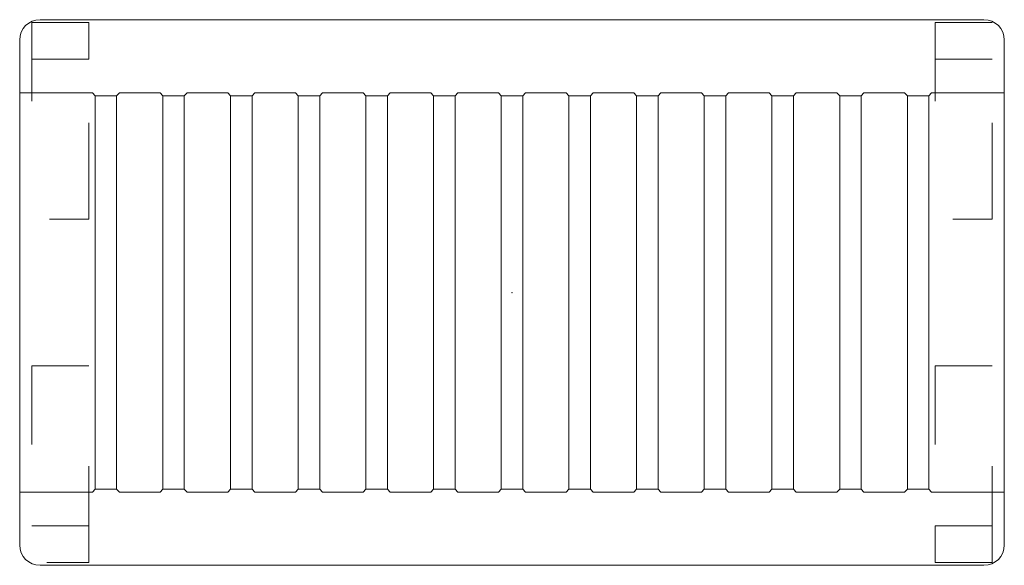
# Model space of a CAD drawing. Header units: metres. Extents: x -0.362 to 0.362, y -0.201 to 0.201.
import ezdxf

# ---------------------------------------------------------------- set-up
doc = ezdxf.new("R2010")
doc.units = ezdxf.units.M
doc.header["$MEASUREMENT"] = 0
doc.linetypes.add('Dash Style-1', pattern=[0.10582, 0.0529, -0.05292])
for name, color, linetype, lineweight in [('72_ARTEK_AKFURNITURE_D2_CH_FOOT_UNDER', 8, 'Dash Style-1', 5), ('72_ARTEK_AKFURNITURE_D2_CH_FRAME', 7, 'Continuous', 5), ('72_ARTEK_AKFURNITURE_D2SNAP', 1, 'Continuous', 18)]:
    doc.layers.add(name, color=color, linetype=linetype, lineweight=lineweight)
doc.layers.add('72_ARTEK_INSERT', color=7, linetype='Continuous')

# ---------------------------------------------------------------- blocks, each defined once
blk = doc.blocks.new('72_ARTEK_AKFURNITURE_D2_BENCH_153B_FOOT_UNDER')
at = {"layer": '72_ARTEK_AKFURNITURE_D2_CH_FOOT_UNDER', "flags": 128}
for points in [[(-0.3115, 0.199), (-0.3535, 0.199), (-0.3535, 0.0539999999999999), (-0.3115, 0.0539999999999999)], [(-0.3535, 0.1719999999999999), (-0.3115, 0.1719999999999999), (-0.3115, 0.199), (-0.3535, 0.199)], [(0.3535, 0.199), (0.3115, 0.199), (0.3115, 0.0539999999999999), (0.3535, 0.0539999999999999)], [(0.3535, 0.1719999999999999), (0.3115, 0.1719999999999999), (0.3115, 0.199), (0.3535, 0.199)], [(-0.3115, -0.0540000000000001), (-0.3535, -0.0540000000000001), (-0.3535, -0.1990000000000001), (-0.3115, -0.1990000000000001)], [(0.3535, -0.0540000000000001), (0.3115, -0.0540000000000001), (0.3115, -0.1990000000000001), (0.3535, -0.1990000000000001)], [(-0.3535, -0.1719999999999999), (-0.3115, -0.1719999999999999), (-0.3115, -0.199), (-0.3535, -0.199)], [(0.3535, -0.1719999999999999), (0.3115, -0.1719999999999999), (0.3115, -0.199), (0.3535, -0.199)]]:
    blk.add_lwpolyline(points, close=True, dxfattribs=at)
at = {"layer": '72_ARTEK_AKFURNITURE_D2SNAP', "linetype": 'Continuous', "lineweight": 5}
blk.add_point((0, 0), dxfattribs=at)
blk.add_point((0, 0), dxfattribs=at)
blk = doc.blocks.new('72_ARTEK_AKFURNITURE_D2_BENCH_153B_FRAME')
at = {"layer": '72_ARTEK_AKFURNITURE_D2_CH_FRAME', "flags": 128}
for points in [[(0.3089605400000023, 0.1470001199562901), (0.3625, 0.1470001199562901), (0.3625, 0.1859960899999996, 0.4142135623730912), (0.3475, 0.2009960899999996), (-0.3475, 0.2009960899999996, 0.4142135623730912), (-0.3625, 0.1859960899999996), (-0.3625, 0.1470001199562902), (-0.3089605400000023, 0.1470001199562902), (-0.3069605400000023, 0.1450001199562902), (-0.2911205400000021, 0.145), (-0.2911205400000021, 0.1450001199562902), (-0.2891205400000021, 0.1470001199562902), (-0.2591204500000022, 0.1470001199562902), (-0.2571204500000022, 0.1450001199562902), (-0.241280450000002, 0.145), (-0.239280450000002, 0.1470001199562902), (-0.2092803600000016, 0.1470001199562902), (-0.2072803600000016, 0.1450001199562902), (-0.1914403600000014, 0.145), (-0.1894403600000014, 0.1470001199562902), (-0.159440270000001, 0.1470001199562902), (-0.1574402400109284, 0.1450000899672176), (-0.1416002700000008, 0.145), (-0.1396002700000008, 0.1470001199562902), (-0.1096001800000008, 0.1470001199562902), (-0.1076001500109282, 0.1450000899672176), (-0.0917601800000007, 0.145), (-0.0897601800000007, 0.1470001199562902), (-0.0597600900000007, 0.1470001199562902), (-0.0577600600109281, 0.1450000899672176), (-0.0419200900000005, 0.145), (-0.0399200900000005, 0.1470001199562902), (-0.0099200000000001, 0.1470001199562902), (-0.0079199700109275, 0.1450000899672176), (0.0079200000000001, 0.145), (0.0099200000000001, 0.1470001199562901), (0.0399200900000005, 0.1470001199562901), (0.0419201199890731, 0.1450000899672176), (0.0577600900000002, 0.145), (0.0597600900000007, 0.1470001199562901), (0.0897601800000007, 0.1470001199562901), (0.0917602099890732, 0.1450000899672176), (0.1076001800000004, 0.145), (0.1096001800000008, 0.1470001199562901), (0.1396002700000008, 0.1470001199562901), (0.1416002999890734, 0.1450000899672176), (0.157440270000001, 0.145), (0.159440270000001, 0.1470001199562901), (0.1894403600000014, 0.1470001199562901), (0.191440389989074, 0.1450000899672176), (0.2072803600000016, 0.145), (0.2092803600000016, 0.1470001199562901), (0.239280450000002, 0.1470001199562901), (0.2412804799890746, 0.1450000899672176), (0.2571204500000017, 0.145), (0.2591204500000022, 0.1470001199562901), (0.2891205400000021, 0.1470001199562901), (0.2911205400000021, 0.1450001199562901), (0.2911205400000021, 0.145), (0.3069605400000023, 0.145)], [(0.3625, -0.1859960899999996), (0.3625, -0.1470001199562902), (0.3089605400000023, -0.1470001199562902), (0.3069605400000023, -0.1450001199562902), (0.2911205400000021, -0.145), (0.2911205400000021, -0.1450001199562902), (0.2891205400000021, -0.1470001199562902), (0.2591204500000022, -0.1470001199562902), (0.2571204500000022, -0.1450001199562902), (0.241280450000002, -0.145), (0.239280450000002, -0.1470001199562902), (0.2092803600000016, -0.1470001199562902), (0.2072803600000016, -0.1450001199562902), (0.1914403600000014, -0.145), (0.1894403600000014, -0.1470001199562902), (0.159440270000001, -0.1470001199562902), (0.157440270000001, -0.1450001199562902), (0.1416002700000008, -0.145), (0.1396002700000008, -0.1470001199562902), (0.1096001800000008, -0.1470001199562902), (0.1076001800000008, -0.1450001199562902), (0.0917601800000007, -0.145), (0.0897601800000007, -0.1470001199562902), (0.0597600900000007, -0.1470001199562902), (0.0577600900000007, -0.1450001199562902), (0.0419200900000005, -0.145), (0.0399200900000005, -0.1470001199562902), (0.0099200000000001, -0.1470001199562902), (0.0079200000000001, -0.1450001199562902), (-0.0079200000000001, -0.145), (-0.0099200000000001, -0.1470001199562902), (-0.0399200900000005, -0.1470001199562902), (-0.0419200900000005, -0.1450001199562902), (-0.0577600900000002, -0.145), (-0.0597600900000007, -0.1470001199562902), (-0.0897601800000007, -0.1470001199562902), (-0.0917602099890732, -0.1450000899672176), (-0.1076001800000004, -0.145), (-0.1096001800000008, -0.1470001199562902), (-0.1396002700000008, -0.1470001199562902), (-0.1416002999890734, -0.1450000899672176), (-0.157440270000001, -0.145), (-0.159440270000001, -0.1470001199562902), (-0.1894403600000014, -0.1470001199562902), (-0.191440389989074, -0.1450000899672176), (-0.2072803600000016, -0.145), (-0.2092803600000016, -0.1470001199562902), (-0.239280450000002, -0.1470001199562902), (-0.2412804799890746, -0.1450000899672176), (-0.2571204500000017, -0.145), (-0.2591204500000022, -0.1470001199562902), (-0.2891205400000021, -0.1470001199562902), (-0.2911205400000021, -0.1450001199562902), (-0.2911205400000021, -0.145), (-0.3069605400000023, -0.145), (-0.3089605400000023, -0.1470001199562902), (-0.3625, -0.1470001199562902), (-0.3625, -0.1859960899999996, 0.4142135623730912), (-0.3475, -0.2009960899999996), (0.3475, -0.2009960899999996, 0.414213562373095), (0.3625, -0.1859960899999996)]]:
    blk.add_lwpolyline(points, format="xyb", close=True, dxfattribs=at)
for points in [[(-0.3089605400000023, -0.1470001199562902), (-0.3069605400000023, -0.1450001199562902), (-0.3069605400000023, 0.1450001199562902), (-0.3089605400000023, 0.1470001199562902), (-0.3625, 0.1470001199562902), (-0.3625, -0.1470001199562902)], [(-0.2911205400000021, 0.1450001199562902), (-0.2911205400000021, -0.1450001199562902), (-0.2891205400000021, -0.1470001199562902), (-0.2591204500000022, -0.1470001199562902), (-0.2571204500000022, -0.1450001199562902), (-0.2571204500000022, 0.1450001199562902), (-0.2591204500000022, 0.1470001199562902), (-0.2891205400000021, 0.1470001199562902)], [(-0.2092803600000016, -0.1470001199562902), (-0.2072803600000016, -0.1450001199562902), (-0.2072803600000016, 0.1450001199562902), (-0.2092803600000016, 0.1470001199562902), (-0.239280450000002, 0.1470001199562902), (-0.241280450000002, 0.1450001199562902), (-0.241280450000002, -0.1450001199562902), (-0.239280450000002, -0.1470001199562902)], [(-0.159440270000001, -0.1470001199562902), (-0.157440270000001, -0.1450001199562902), (-0.157440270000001, 0.1450001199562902), (-0.159440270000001, 0.1470001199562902), (-0.1894403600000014, 0.1470001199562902), (-0.1914403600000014, 0.1450001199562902), (-0.1914403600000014, -0.1450001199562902), (-0.1894403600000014, -0.1470001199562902)], [(-0.1096001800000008, -0.1470001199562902), (-0.1076001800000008, -0.1450001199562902), (-0.1076001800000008, 0.1450001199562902), (-0.1096001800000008, 0.1470001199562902), (-0.1396002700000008, 0.1470001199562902), (-0.1416002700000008, 0.1450001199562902), (-0.1416002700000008, -0.1450001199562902), (-0.1396002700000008, -0.1470001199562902)], [(-0.0597600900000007, -0.1470001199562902), (-0.0577600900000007, -0.1450001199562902), (-0.0577600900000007, 0.1450001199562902), (-0.0597600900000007, 0.1470001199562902), (-0.0897601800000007, 0.1470001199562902), (-0.0917601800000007, 0.1450001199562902), (-0.0917601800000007, -0.1450001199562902), (-0.0897601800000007, -0.1470001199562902)], [(-0.0099200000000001, -0.1470001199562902), (-0.0079200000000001, -0.1450001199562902), (-0.0079200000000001, 0.1450001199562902), (-0.0099200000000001, 0.1470001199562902), (-0.0399200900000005, 0.1470001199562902), (-0.0419200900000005, 0.1450001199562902), (-0.0419200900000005, -0.1450001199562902), (-0.0399200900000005, -0.1470001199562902)], [(0.0399200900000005, -0.1470001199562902), (0.0419200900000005, -0.1450001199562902), (0.0419200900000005, 0.1450001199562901), (0.0399200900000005, 0.1470001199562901), (0.0099200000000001, 0.1470001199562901), (0.0079200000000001, 0.1450001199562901), (0.0079200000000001, -0.1450001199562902), (0.0099200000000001, -0.1470001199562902)], [(0.0897601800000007, -0.1470001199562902), (0.0917601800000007, -0.1450001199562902), (0.0917601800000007, 0.1450001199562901), (0.0897601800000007, 0.1470001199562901), (0.0597600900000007, 0.1470001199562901), (0.0577600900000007, 0.1450001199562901), (0.0577600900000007, -0.1450001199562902), (0.0597600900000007, -0.1470001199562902)], [(0.1396002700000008, -0.1470001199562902), (0.1416002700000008, -0.1450001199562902), (0.1416002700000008, 0.1450001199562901), (0.1396002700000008, 0.1470001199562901), (0.1096001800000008, 0.1470001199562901), (0.1076001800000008, 0.1450001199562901), (0.1076001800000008, -0.1450001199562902), (0.1096001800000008, -0.1470001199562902)], [(0.1894403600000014, -0.1470001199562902), (0.1914403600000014, -0.1450001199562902), (0.1914403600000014, 0.1450001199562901), (0.1894403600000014, 0.1470001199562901), (0.159440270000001, 0.1470001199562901), (0.157440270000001, 0.1450001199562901), (0.157440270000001, -0.1450001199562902), (0.159440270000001, -0.1470001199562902)], [(0.239280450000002, -0.1470001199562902), (0.241280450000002, -0.1450001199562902), (0.241280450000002, 0.1450001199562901), (0.239280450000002, 0.1470001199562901), (0.2092803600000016, 0.1470001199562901), (0.2072803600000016, 0.1450001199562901), (0.2072803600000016, -0.1450001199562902), (0.2092803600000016, -0.1470001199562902)], [(0.2911205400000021, -0.1450001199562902), (0.2911205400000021, 0.1450001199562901), (0.2891205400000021, 0.1470001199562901), (0.2591204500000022, 0.1470001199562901), (0.2571204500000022, 0.1450001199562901), (0.2571204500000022, -0.1450001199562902), (0.2591204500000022, -0.1470001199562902), (0.2891205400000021, -0.1470001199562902)], [(0.3089605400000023, -0.1470001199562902), (0.3625, -0.1470001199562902), (0.3625, 0.1470001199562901), (0.3089605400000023, 0.1470001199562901), (0.3069605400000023, 0.1450001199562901), (0.3069605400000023, -0.1450001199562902)]]:
    blk.add_lwpolyline(points, close=True, dxfattribs=at)
at = {"layer": '72_ARTEK_AKFURNITURE_D2SNAP', "linetype": 'Continuous', "lineweight": 5}
blk.add_point((0, 0), dxfattribs=at)
blk.add_point((0, 0), dxfattribs=at)
blk = doc.blocks.new('72artek_akfurniture2AE0F4AE4CB9F411990FD594AF6CDCC06')
for name in ['72_ARTEK_AKFURNITURE_D2_BENCH_153B_FRAME', '72_ARTEK_AKFURNITURE_D2_BENCH_153B_FOOT_UNDER']:
    blk.add_blockref(name, (0, 0))
blk = doc.blocks.new('XCAD03FDF6F6C390BF752C2AF72DAE3787EA9E')
at = {"color": 7}
blk.add_blockref('72artek_akfurniture2AE0F4AE4CB9F411990FD594AF6CDCC06', (0, 0), dxfattribs=at)

msp = doc.modelspace()

# ---------------------------------------------------------------- block references
at = {"layer": '72_ARTEK_INSERT'}
msp.add_blockref('XCAD03FDF6F6C390BF752C2AF72DAE3787EA9E', (0, 0), dxfattribs=at)

doc.saveas('drawing.dxf')
